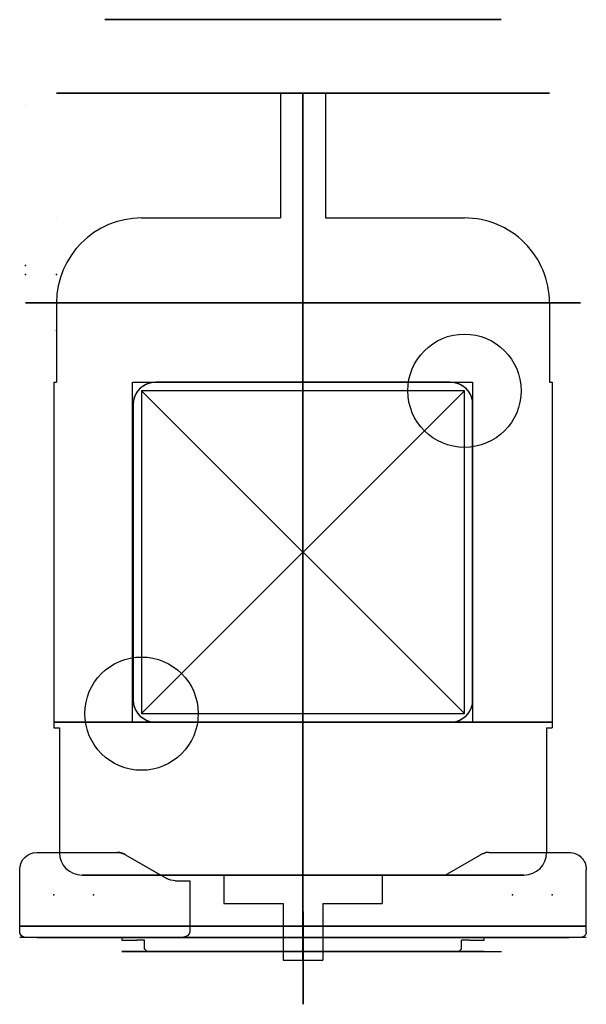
# Model space of a CAD drawing. Header units: centimetres. Extents: x -5 to 5, y -0.5 to 16.9.
import ezdxf

# ---------------------------------------------------------------- set-up
doc = ezdxf.new("R2010")
doc.units = ezdxf.units.CM
doc.header["$MEASUREMENT"] = 0
for name, color, linetype in [('', 7, 'Continuous'), ('1220013150_02_Kupplungshülse_G2_Motor v2_Sketch1', 7, 'Continuous'), ('1220053100_00_G23_G27_Zwischenflansch_Motoranbau v3_Sketch2', 7, 'Continuous'), ('1220053100_00_G23_G27_Zwischenflansch_Motoranbau v3_Sketch4', 7, 'Continuous'), ('1220053100_00_G23_G27_Zwischenflansch_Motoranbau v3_Sketch5', 7, 'Continuous'), ('1220053100_00_G23_G27_Zwischenflansch_Motoranbau v3_Sketch6', 7, 'Continuous'), ('1220053100_00_G23_G27_Zwischenflansch_Motoranbau v3_Sketch7', 7, 'Continuous'), ('1931000017 RDR12x25x5 DIN3760 Radialdichtring v2_Sketch1', 7, 'Continuous')]:
    doc.layers.add(name, color=color, linetype=linetype)

# ---------------------------------------------------------------- blocks, each defined once
blk = doc.blocks.new('1220053100_00_G23_G27_Zwischenflansch_Motoranbauv3')
at = {"layer": '1220053100_00_G23_G27_Zwischenflansch_Motoranbau v3_Sketch2'}
for p, q in [((2.9, 4.4, -0.2), (-2.9, 4.4, -0.2)), ((-3.2, -3.4, -0.2), (-3.2, 4.1, -0.2)), ((3.2, -3.4, -0.2), (3.2, 4.1, -0.2)), ((-0.976, -3.6, -0.2), (0.976, -3.6, -0.2)), ((-5, -4.75, -0.2), (-5, -3.8, -0.2)), ((-4.7, -3.7, -0.2), (-4.9, -3.7, -0.2)), ((-4.7, -3.7, -0.2), (-3.5, -3.7, -0.2)), ((-2.221, -4.721, -0.2), (-1.188, -3.688, -0.2)), ((2.221, -4.721, -0.2), (1.188, -3.688, -0.2)), ((3.5, -3.7, -0.2), (4.7, -3.7, -0.2)), ((4.9, -3.7, -0.2), (4.7, -3.7, -0.2)), ((5, -4.75, -0.2), (5, -3.8, -0.2)), ((5, -4.5, -0.2), (-5, -4.5, -0.2)), ((-5, -4.5, -0.2), (-5, -4.75, -0.2)), ((5, -4.75, -0.2), (5, -4.5, -0.2)), ((-4.7, -4.75, -0.2), (-5, -4.75, -0.2)), ((-5, -4.75, -0.2), (5, -4.75, -0.2)), ((-4.7, -4.75, -0.2), (-3.28, -4.75, -0.2)), ((-3.13, -4.75, -0.2), (-3.28, -4.75, -0.2)), ((-2.404, -4.75, -0.2), (-3.13, -4.75, -0.2)), ((-2.404, -4.75, -0.2), (-2.291, -4.75, -0.2)), ((2.291, -4.75, -0.2), (2.404, -4.75, -0.2)), ((3.13, -4.75, -0.2), (2.404, -4.75, -0.2)), ((3.28, -4.75, -0.2), (3.13, -4.75, -0.2)), ((3.28, -4.75, -0.2), (4.7, -4.75, -0.2)), ((5, -4.75, -0.2), (4.7, -4.75, -0.2))]:
    blk.add_line(p, q, dxfattribs=at)
blk.add_circle((0, 0, -0.2), 1, dxfattribs=at)
for centre, radius, start, end in [((-2.9, 4.1, -0.2), 0.3, 90, 180), ((2.9, 4.1, -0.2), 0.3, 0, 90), ((-3.5, -3.4, -0.2), 0.3, 270, 360), ((3.5, -3.4, -0.2), 0.3, 180, 270), ((-0.976, -3.9, -0.2), 0.3, 90, 135), ((0.976, -3.9, -0.2), 0.3, 45, 90), ((-4.9, -3.8, -0.2), 0.1, 90, 180), ((4.9, -3.8, -0.2), 0.1, 0, 90), ((-2.291, -4.65, -0.2), 0.1, 292.2294, 315), ((2.291, -4.65, -0.2), 0.1, 225, 247.7706)]:
    blk.add_arc(centre, radius, start, end, dxfattribs=at)
for points, knots in [([(-2.254, -4.743, -0.2), (-2.255, -4.743, -0.2), (-2.257, -4.744, -0.2), (-2.258, -4.744, -0.2), (-2.26, -4.745, -0.2), (-2.261, -4.745, -0.2), (-2.263, -4.746, -0.2), (-2.264, -4.746, -0.2), (-2.266, -4.747, -0.2), (-2.267, -4.747, -0.2), (-2.269, -4.747, -0.2), (-2.271, -4.748, -0.2), (-2.272, -4.748, -0.2), (-2.275, -4.749, -0.2), (-2.279, -4.749, -0.2), (-2.282, -4.75, -0.2), (-2.283, -4.75, -0.2), (-2.285, -4.75, -0.2), (-2.287, -4.75, -0.2), (-2.288, -4.75, -0.2), (-2.29, -4.75, -0.2), (-2.291, -4.75, -0.2)], [0, 0, 0, 0, 0.0487028, 0.0487028, 0.0487028, 0.097305, 0.097305, 0.097305, 0.1459186, 0.1459186, 0.1459186, 0.1945673, 0.1945673, 0.1945673, 0.2917658, 0.2917658, 0.2917658, 0.3403809, 0.3403809, 0.3403809, 0.3889782, 0.3889782, 0.3889782, 0.3889782]), ([(2.291, -4.75, -0.2), (2.29, -4.75, -0.2), (2.288, -4.75, -0.2), (2.287, -4.75, -0.2), (2.285, -4.75, -0.2), (2.283, -4.75, -0.2), (2.282, -4.75, -0.2), (2.279, -4.749, -0.2), (2.275, -4.749, -0.2), (2.272, -4.748, -0.2), (2.271, -4.748, -0.2), (2.269, -4.747, -0.2), (2.267, -4.747, -0.2), (2.266, -4.747, -0.2), (2.264, -4.746, -0.2), (2.263, -4.746, -0.2), (2.261, -4.745, -0.2), (2.26, -4.745, -0.2), (2.258, -4.744, -0.2), (2.257, -4.744, -0.2), (2.255, -4.743, -0.2), (2.254, -4.743, -0.2)], [0, 0, 0, 0, 0.0485906, 0.0485906, 0.0485906, 0.0972115, 0.0972115, 0.0972115, 0.1944135, 0.1944135, 0.1944135, 0.2430523, 0.2430523, 0.2430523, 0.2916554, 0.2916554, 0.2916554, 0.3402781, 0.3402781, 0.3402781, 0.3889782, 0.3889782, 0.3889782, 0.3889782])]:
    blk.add_open_spline(points, degree=3, knots=knots, dxfattribs=at)
blk.add_point((0, 0.141, -0.2), dxfattribs=at)
at = {"layer": '1220053100_00_G23_G27_Zwischenflansch_Motoranbau v3_Sketch4'}
for p, q in [((0, 0, 0.25), (0, 4.649, 0.25)), ((-0.23, 3.744, 0.25), (-2.93, 2.344, 0.25)), ((2.93, 2.344, 0.25), (0.23, 3.744, 0.25)), ((-3.2, 1.9, 0.25), (-3.2, -1.9, 0.25)), ((3.2, -1.9, 0.25), (3.2, 1.9, 0.25)), ((0, 0, 0.25), (3.506, 0, 0.25)), ((-2.894, -2.361, 0.25), (-1.283, -3.041, 0.25)), ((1.283, -3.041, 0.25), (2.894, -2.361, 0.25))]:
    blk.add_line(p, q, dxfattribs=at)
for radius in [2.8, 1.9, 1.25, 1]:
    blk.add_circle((0, 0, 0.25), radius, dxfattribs=at)
for centre, radius, start, end in [((0, 3.3, 0.25), 0.5, 62.5924, 117.4076), ((-2.7, 1.9, 0.25), 0.5, 117.4076, 180), ((2.7, 1.9, 0.25), 0.5, 0, 62.5924), ((-2.7, -1.9, 0.25), 0.5, 180, 247.1291), ((2.7, -1.9, 0.25), 0.5, 292.8709, 360), ((0, 0, 0.25), 3.3, 247.1291, 292.8709)]:
    blk.add_arc(centre, radius, start, end, dxfattribs=at)
for p in [(0, 3.3, 0.25), (0, 1.9, 0.25), (-1.9, 0, 0.25), (0, 0, 0.25), (1.9, 0, 0.25), (-2.7, -1.9, 0.25), (0, -1.9, 0.25), (2.7, -1.9, 0.25)]:
    blk.add_point(p, dxfattribs=at)
at = {"layer": '1220053100_00_G23_G27_Zwischenflansch_Motoranbau v3_Sketch5', "extrusion": (0, 0, -1)}
for centre, radius in [((0, 0, 1.1), 2.7), ((0, 1.9, 1.1), 0.225), ((0, 0, 1.1), 1.4), ((0, 0, 1.1), 1.25), ((1.9, 0, 1.1), 0.225), ((-1.9, 0, 1.1), 0.225), ((0, -1.9, 1.1), 0.225)]:
    blk.add_circle(centre, radius, dxfattribs=at)
at = {"layer": '1220053100_00_G23_G27_Zwischenflansch_Motoranbau v3_Sketch5'}
blk.add_point((0, 0, -1.1), dxfattribs=at)
at = {"layer": '1220053100_00_G23_G27_Zwischenflansch_Motoranbau v3_Sketch6'}
for p, q in [((-5, -4.5, -0.1), (-5, -4.5, -1.2)), ((-5, -4.5, -0.1), (-5, -4.5, -1.2)), ((-2.141, -4.5), (-4.9, -4.5)), ((-3.5, -4.5), (-4.9, -4.5)), ((-4.7, -4.5, -1.5), (-3.28, -4.5, -1.5)), ((-4.7, -4.5, -1.5), (-3.28, -4.5, -1.5)), ((-3.2, -4.5), (-3.5, -4.5)), ((-3.2, -4.5, 0.05), (-3.127, -4.5, 0.05)), ((-3.2, -4.5), (-3.2, -4.5, 0.05)), ((-3.13, -4.5, -1.46), (-2.507, -4.5, -1.1)), ((-3.13, -4.5, -1.46), (-2.404, -4.5, -1.04)), ((-3.127, -4.5, 0.05), (-2.93, -4.5, 0.05)), ((-2.8, -4.5, 0.05), (-2.93, -4.5, 0.05)), ((-2.75, -4.5, 0.25), (-2.8, -4.5, 0.2)), ((-2.8, -4.5, 0.2), (-2.8, -4.5, 0.05)), ((-2.75, -4.5, 0.25), (2.75, -4.5, 0.25)), ((2.507, -4.5, -1.1), (-2.507, -4.5, -1.1)), ((-2.254, -4.5, -1), (-2, -4.5, -1)), ((-2, -4.5, -1), (-2, -4.5, -0.1)), ((0, -4.5), (0, -4.5, -1.55)), ((2.507, -4.5, -1.1), (3.13, -4.5, -1.46)), ((2.75, -4.5, 0.25), (2.8, -4.5, 0.2)), ((2.93, -4.5, 0.05), (2.8, -4.5, 0.05)), ((2.8, -4.5, 0.2), (2.8, -4.5, 0.05)), ((2.93, -4.5, 0.05), (3.127, -4.5, 0.05)), ((3.127, -4.5, 0.05), (3.2, -4.5, 0.05)), ((3.5, -4.5), (3.2, -4.5)), ((3.2, -4.5, 0.05), (3.2, -4.5)), ((3.28, -4.5, -1.5), (4.7, -4.5, -1.5)), ((4.9, -4.5), (3.5, -4.5)), ((5, -4.5, -0.1), (5, -4.5, -1.2))]:
    blk.add_line(p, q, dxfattribs=at)
at = {"layer": '1220053100_00_G23_G27_Zwischenflansch_Motoranbau v3_Sketch6', "extrusion": (0, -1, 0)}
for centre, radius, start, end in [((-4.7, -1.2, 4.5), 0.3, 180, 270), ((-4.7, -1.2, 4.5), 0.3, 180, 270), ((-4.9, -0.1, 4.5), 0.1, 90, 180), ((-4.9, -0.1, 4.5), 0.1, 135, 180), ((-4.9, -0.1, 4.5), 0.1, 90, 135), ((-3.28, -1.2, 4.5), 0.3, 270, 300), ((-2.254, -1.3, 4.5), 0.3, 90, 120), ((4.7, -1.2, 4.5), 0.3, 270, 0), ((4.9, -0.1, 4.5), 0.1, 45, 90), ((4.9, -0.1, 4.5), 0.1, 0, 45)]:
    blk.add_arc(centre, radius, start, end, dxfattribs=at)
blk.add_ellipse((-2.141, -4.5, -0.1), major_axis=(-0.141, 0), ratio=0.707107, start_param=3.141593, end_param=4.712389, dxfattribs=at)
at = {"layer": '1220053100_00_G23_G27_Zwischenflansch_Motoranbau v3_Sketch6', "extrusion": (0, 1, 0)}
for points, knots in [([(-3.203, -4.5, -1.49), (-3.206, -4.5, -1.491), (-3.209, -4.5, -1.491), (-3.212, -4.5, -1.492), (-3.216, -4.5, -1.493), (-3.219, -4.5, -1.494), (-3.222, -4.5, -1.494), (-3.228, -4.5, -1.496), (-3.235, -4.5, -1.497), (-3.241, -4.5, -1.497), (-3.248, -4.5, -1.498), (-3.254, -4.5, -1.499), (-3.261, -4.5, -1.499), (-3.267, -4.5, -1.5), (-3.274, -4.5, -1.5), (-3.28, -4.5, -1.5)], [0, 0, 0, 0, 0.112639, 0.112639, 0.112639, 0.2251771, 0.2251771, 0.2251771, 0.4503213, 0.4503213, 0.4503213, 0.675412, 0.675412, 0.675412, 0.9005274, 0.9005274, 0.9005274, 0.9005274]), ([(-3.13, -4.5, -1.46), (-3.136, -4.5, -1.463), (-3.142, -4.5, -1.466), (-3.148, -4.5, -1.469), (-3.153, -4.5, -1.472), (-3.159, -4.5, -1.475), (-3.165, -4.5, -1.477), (-3.171, -4.5, -1.48), (-3.178, -4.5, -1.482), (-3.184, -4.5, -1.484), (-3.19, -4.5, -1.486), (-3.196, -4.5, -1.488), (-3.203, -4.5, -1.49)], [0, 0, 0, 0, 0.2250797, 0.2250797, 0.2250797, 0.4501607, 0.4501607, 0.4501607, 0.6753477, 0.6753477, 0.6753477, 0.9005274, 0.9005274, 0.9005274, 0.9005274]), ([(3.13, -4.5, -1.46), (3.136, -4.5, -1.463), (3.142, -4.5, -1.466), (3.148, -4.5, -1.469), (3.153, -4.5, -1.472), (3.159, -4.5, -1.475), (3.165, -4.5, -1.477), (3.171, -4.5, -1.48), (3.178, -4.5, -1.482), (3.184, -4.5, -1.484), (3.19, -4.5, -1.486), (3.196, -4.5, -1.488), (3.203, -4.5, -1.49)], [0, 0, 0, 0, 0.2249598, 0.2249598, 0.2249598, 0.4502972, 0.4502972, 0.4502972, 0.6756042, 0.6756042, 0.6756042, 0.9005274, 0.9005274, 0.9005274, 0.9005274]), ([(3.28, -4.5, -1.5), (3.274, -4.5, -1.5), (3.267, -4.5, -1.5), (3.261, -4.5, -1.499), (3.254, -4.5, -1.499), (3.248, -4.5, -1.498), (3.241, -4.5, -1.497), (3.235, -4.5, -1.497), (3.228, -4.5, -1.496), (3.222, -4.5, -1.494), (3.219, -4.5, -1.494), (3.216, -4.5, -1.493), (3.212, -4.5, -1.492), (3.209, -4.5, -1.491), (3.206, -4.5, -1.491), (3.203, -4.5, -1.49)], [0, 0, 0, 0, 0.2251153, 0.2251153, 0.2251153, 0.4502061, 0.4502061, 0.4502061, 0.6753503, 0.6753503, 0.6753503, 0.7878884, 0.7878884, 0.7878884, 0.9005274, 0.9005274, 0.9005274, 0.9005274])]:
    blk.add_open_spline(points, degree=3, knots=knots, dxfattribs=at)
at = {"layer": '1220053100_00_G23_G27_Zwischenflansch_Motoranbau v3_Sketch6'}
for p in [(-4.4, -4.5, -0.75), (-3.7, -4.5, -0.75), (0, -4.5), (3.7, -4.5, -0.75), (4.4, -4.5, -0.75)]:
    blk.add_point(p, dxfattribs=at)
at = {"layer": '1220053100_00_G23_G27_Zwischenflansch_Motoranbau v3_Sketch7'}
for p, q in [((2.9, 4.4), (-2.9, 4.4)), ((2.9, 4.3), (-2.9, 4.3)), ((-3.2, -3.4), (-3.2, 4.1)), ((-3.1, 4.1), (-3.1, 2.478)), ((3.1, 2.478), (3.1, 4.1)), ((3.2, -3.4), (3.2, 4.1)), ((-2.953, 2.388), (-0.253, 3.788)), ((0.253, 3.788), (2.953, 2.388)), ((-3.723, -3.6), (4.102, -3.6)), ((-0.976, -3.6), (0.976, -3.6)), ((-5, -4.5), (-5, -3.8)), ((-4.7, -3.7), (-4.9, -3.7)), ((-4.7, -3.7), (-3.5, -3.7)), ((-2, -4.5), (-1.188, -3.688)), ((2, -4.5), (1.188, -3.688)), ((3.5, -3.7), (4.7, -3.7)), ((4.9, -3.7), (4.7, -3.7)), ((5, -4.5), (5, -3.8)), ((-4.7, -4.5), (-5, -4.5)), ((-3.28, -4.5), (-4.7, -4.5)), ((-3.13, -4.5), (-3.28, -4.5)), ((-2.404, -4.5), (-3.13, -4.5)), ((-2.254, -4.5), (-2.404, -4.5)), ((-2, -4.5), (-2.254, -4.5)), ((2.254, -4.5), (2, -4.5)), ((2.404, -4.5), (2.254, -4.5)), ((3.13, -4.5), (2.404, -4.5)), ((3.28, -4.5), (3.13, -4.5)), ((4.7, -4.5), (3.28, -4.5)), ((5, -4.5), (4.7, -4.5))]:
    blk.add_line(p, q, dxfattribs=at)
for centre, radius in [((0, 3.3), 0.212), ((0, 1.9), 0.225), ((0, 0), 1.25), ((-1.9, 0), 0.225), ((1.9, 0), 0.225), ((-2.7, -1.9), 0.212), ((0, -1.9), 0.225), ((2.7, -1.9), 0.212)]:
    blk.add_circle(centre, radius, dxfattribs=at)
for centre, radius, start, end in [((-2.9, 4.1), 0.3, 90, 180), ((2.9, 4.1), 0.3, 0, 90), ((-2.9, 4.1), 0.2, 90, 180), ((2.9, 4.1), 0.2, 0, 90), ((0, 3.3), 0.55, 62.5924, 117.4076), ((-3.5, -3.4), 0.3, 270, 360), ((3.5, -3.4), 0.3, 180, 270), ((-0.976, -3.9), 0.3, 90, 135), ((0.976, -3.9), 0.3, 45, 90), ((-4.9, -3.8), 0.1, 90, 180), ((4.9, -3.8), 0.1, 0, 90)]:
    blk.add_arc(centre, radius, start, end, dxfattribs=at)
for points in [[(-3.049, 2.395), (-3.079, 2.413), (-3.1, 2.443), (-3.1, 2.478)], [(3.1, 2.478), (3.1, 2.443), (3.079, 2.413), (3.049, 2.395)], [(-2.953, 2.388), (-2.984, 2.372), (-3.02, 2.378), (-3.049, 2.395)], [(3.049, 2.395), (3.02, 2.378), (2.984, 2.372), (2.953, 2.388)]]:
    blk.add_open_spline(points, degree=3, dxfattribs=at)
blk.add_point((0, 0), dxfattribs=at)
blk = doc.blocks.new('1931000017RDR12x25x5DIN3760Radialdichtringv2')
at = {"layer": '1931000017 RDR12x25x5 DIN3760 Radialdichtring v2_Sketch1'}
for p, q in [((0, 0), (0.1, 0, 0)), ((0, 0, 1.25), (0.5, 0, 1.25)), ((0, 0, 1.15), (0, 0, 1.25)), ((0.1, 0, 1.15), (0, 0, 1.15)), ((0.1, 0, 1.15), (0.4, 0, 1.15)), ((0.4, 0, 0.777), (0.327, 0, 0.65)), ((0.327, 0, 0.65), (0.413, 0, 0.6)), ((0.4, 0, 1.15), (0.4, 0, 0.777)), ((0.5, 0, 0.75), (0.413, 0, 0.6)), ((0.5, 0, 1.25), (0.5, 0, 0.75))]:
    blk.add_line(p, q, dxfattribs=at)
blk.add_point((0, 0), dxfattribs=at)
blk = doc.blocks.new('1220013150_02_Kupplungshülse_G2_Motorv2')
at = {"layer": '1220013150_02_Kupplungshülse_G2_Motor v2_Sketch1'}
for p, q in [((0, 0), (1.63, 0)), ((0.83, 0, 0.6), (0, 0, 0.6)), ((0, 0, 0.6), (0, 0)), ((1.63, 0, 0.55), (0.83, 0, 0.55)), ((0.83, 0, 0.55), (0.83, 0, 0.6)), ((1.63, 0), (1.63, 0, 0.55))]:
    blk.add_line(p, q, dxfattribs=at)
blk.add_point((0, 0), dxfattribs=at)
blk = doc.blocks.new('BG_1222011020_G2_Motoranbau_003kWKopierenv2')
for name, p, rotation in [('1220013150_02_Kupplungshülse_G2_Motorv2', (0.001, 0.995, 3.831), 269.9999999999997), ('1931000017RDR12x25x5DIN3760Radialdichtringv2', (0, 0.275, 3.834), 89.99999999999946)]:
    blk.add_blockref(name, p, dxfattribs=dict(rotation=rotation))
at = {"extrusion": (0, -1, -1.2e-15)}
blk.add_blockref('1220053100_00_G23_G27_Zwischenflansch_Motoranbauv3', (0, 3.834, -0.545), dxfattribs=at)
blk = doc.blocks.new('1220013060_G2_Motor_002_003kW_Dummyv13')
at = {"layer": ''}
for p, q in [((11.6, 4.9, 4.9), (11.6, 4.9, -4.9)), ((15.1, 4.9, 4.9), (15.1, 4.9, -4.9)), ((10.2, 4.4, 5.3), (4.1, 4.4, 5.3)), ((4.1, 4.4, 5.3), (4.1, 4.3, 5.3)), ((4.1, 4.4, 5.8), (4.1, 4.3, 5.8)), ((10.2, 4.4, 5.8), (4.1, 4.4, 5.8)), ((10.2, 4.4, 5.3), (10.2, 4.35, 5.3)), ((10.2, 4.4, 5.8), (10.2, 4.35, 5.8)), ((11.6, 4.35, 5.3), (10.2, 4.35, 5.3)), ((11.6, 4.35, 5.8), (10.2, 4.35, 5.8)), ((11.6, 4.35, 4.35), (11.6, 4.35, -4.35)), ((13.1, 4.35, -2.85), (13.1, 4.35, 2.85)), ((4.1, 4.3, 5.3), (1.9, 4.3, 5.3)), ((4.1, 4.3, 5.8), (1.9, 4.3, 5.8)), ((1.5, 1.4, 5.3), (1.5, 3.9, 5.3)), ((1.5, 1.4, 5.8), (1.5, 3.9, 5.8)), ((16.6, -3.5, -0.25), (16.6, 3.5, -0.25)), ((16.6, 3.5, -0.25), (16.6, 3.5, 0.25)), ((16.6, 3.5, 0.25), (16.6, -3.5, -0.25)), ((16.6, -3.5, 0.25), (16.6, 3.5, -0.25)), ((16.6, 3.5, 0.25), (16.6, -3.5, 0.25)), ((4.2, -2.991, 5.3), (4.2, 3.009, 5.3)), ((4.2, 3.009, 5.3), (10.2, 3.009, 5.3)), ((4.2, 0, 5.3), (4.2, 3, 5.3)), ((4.2, 3, 5.3), (4.2, 3, 3.219)), ((4.6, 3, 5.3), (9.8, 3, 5.3)), ((9.8, 3, 5.3), (4.6, 3, 5.3)), ((9.8, 3, 5.8), (4.6, 3, 5.8)), ((10.2, 3.009, 5.3), (10.2, -2.991, 5.3)), ((4.35, -2.85, 5.8), (10.05, 2.85, 5.8)), ((10.05, 2.85, 5.8), (4.35, 2.85, 5.8)), ((10.05, -2.85, 5.8), (4.35, 2.85, 5.8)), ((4.35, 2.85, 5.8), (4.35, -2.85, 5.8)), ((10.05, -2.85, 5.8), (10.05, 2.85, 5.8)), ((13.1, 2.85, 5.3), (13.1, 0.4, 5.3)), ((13.1, 2.85, 5.8), (13.1, 0.4, 5.8)), ((4.2, -2.6, 5.3), (4.2, 2.6, 5.3)), ((4.2, 2.6, 5.3), (4.2, -2.6, 5.3)), ((4.2, 2.6, 5.8), (4.2, -2.6, 5.8)), ((10.2, -2.6, 5.3), (10.2, 2.6, 5.3)), ((10.2, -2.6, 5.3), (10.2, 2.6, 5.3)), ((10.2, -2.6, 5.8), (10.2, 2.6, 5.8)), ((1, 1.4, 5.3), (1, 0.35, 5.3)), ((1.5, 1.4, 5.3), (1, 1.4, 5.3)), ((1, 1.4, 5.8), (1, 0.35, 5.8)), ((1.5, 1.4, 5.8), (1, 1.4, 5.8)), ((0, 0.35, 5.3), (0, -0.35, 5.3)), ((1, 0.35, 5.3), (0, 0.35, 5.3)), ((1, 0.35, 5.8), (0, 0.35, 5.8)), ((0, 0.35, 5.8), (0, -0.35, 5.8)), ((15.3, 0.4, 5.3), (13.1, 0.4, 5.3)), ((15.3, 0.4, 5.8), (13.1, 0.4, 5.8)), ((15.3, 0.4, 5.3), (15.3, -0.4, 5.3)), ((15.3, 0.4, 5.8), (15.3, -0.4, 5.8)), ((16.6, -0.25, 3.5), (16.6, 0.25, -3.5)), ((16.6, -0.25, 3.5), (16.6, 0.25, 3.5)), ((16.6, 0.25, 3.5), (16.6, -0.25, -3.5)), ((16.6, 0.25, 3.5), (16.6, 0.25, -3.5)), ((16.6, 0.25, -3.5), (16.6, -0.25, -3.5)), ((0, 0), (0, 0, 0.35)), ((0, 0, 0.35), (1, 0, 0.35)), ((12.6, 0), (0, 0)), ((1, 0, 1.4), (1.5, 0, 1.4)), ((1, 0, 0.35), (1, 0, 1.4)), ((1.5, 0, 4.3), (4.1, 0, 4.3)), ((1.5, 0, 1.4), (1.5, 0, 4.3)), ((1.5, 0), (1.5, 0, 4.035)), ((4.1, 0, 4.4), (10.2, 0, 4.4)), ((4.1, 0, 4.3), (4.1, 0, 4.4)), ((10.2, 0, 4.35), (13.1, 0, 4.35)), ((10.2, 0, 4.4), (10.2, 0, 4.35)), ((15.3, 0), (12.6, 0)), ((13.1, 0, 0.4), (15.3, 0, 0.4)), ((13.1, 0, 4.35), (13.1, 0, 0.4)), ((15.3, 0.104, 3.849), (15.3, -0.076, 3.849)), ((15.3, -0.076, 1.349), (15.3, 0.104, 1.349)), ((15.3, 0.104, 3.849), (15.3, -0.076, 1.349)), ((15.3, -0.076, 3.849), (15.3, 0.104, 1.349)), ((15.3, 0.104, 1.349), (15.3, 0.104, 3.849)), ((15.3, 0, 0.4), (15.3, 0)), ((4.2, 0), (4.2, 0, 7.262)), ((4.2, 0, 5.3), (4.2, -3, 5.3)), ((15.3, -0.076, 3.849), (15.3, -0.076, 1.349)), ((16.6, -0.25, -3.5), (16.6, -0.25, 3.5)), ((1, -0.35, 5.3), (0, -0.35, 5.3)), ((1, -0.35, 5.8), (0, -0.35, 5.8)), ((1, -0.35, 5.3), (1, -1.4, 5.3)), ((1, -0.35, 5.8), (1, -1.4, 5.8)), ((15.3, -0.4, 5.3), (13.1, -0.4, 5.3)), ((13.1, -0.4, 5.3), (13.1, -2.85, 5.3)), ((13.1, -0.4, 5.8), (13.1, -2.85, 5.8)), ((15.3, -0.4, 5.8), (13.1, -0.4, 5.8)), ((1.5, -1.4, 5.3), (1, -1.4, 5.3)), ((1.5, -1.4, 5.8), (1, -1.4, 5.8)), ((1.5, -3.9, 5.3), (1.5, -1.4, 5.3)), ((1.5, -3.9, 5.8), (1.5, -1.4, 5.8)), ((4.35, -2.85, 5.8), (10.05, -2.85, 5.8)), ((10.2, -2.991, 5.3), (4.2, -2.991, 5.3)), ((4.2, -3, 5.3), (4.2, -3, 3.219)), ((4.518, -2.991, 5.8), (9.882, -2.991, 5.8)), ((4.6, -3, 5.3), (9.8, -3, 5.3)), ((4.6, -3, 5.3), (9.8, -3, 5.3)), ((16.6, -3.5, 0.25), (16.6, -3.5, -0.25)), ((4.1, -4.3, 5.3), (1.9, -4.3, 5.3)), ((4.1, -4.3, 5.8), (1.9, -4.3, 5.8)), ((4.1, -4.3, 5.3), (4.1, -4.4, 5.3)), ((4.1, -4.3, 5.8), (4.1, -4.4, 5.8)), ((10.2, -4.4, 5.3), (4.1, -4.4, 5.3)), ((10.2, -4.4, 5.8), (4.1, -4.4, 5.8)), ((11.6, -4.35, 5.3), (10.2, -4.35, 5.3)), ((10.2, -4.35, 5.3), (10.2, -4.4, 5.3)), ((10.2, -4.35, 5.8), (10.2, -4.4, 5.8)), ((11.6, -4.35, 5.8), (10.2, -4.35, 5.8))]:
    blk.add_line(p, q, dxfattribs=at)
at = {"layer": '', "extrusion": (1, 0, 0)}
for centre, radius in [((0, 0, 11.6), 4.9), ((0, 0, 11.6), 4.35), ((0, 0, 15.3), 4.35), ((0, 0, 15.3), 3.85), ((0, 0, 16.6), 3.4), ((0, 0, 15.3), 3), ((0, 0, 16.6), 3), ((0, 0, 11.6), 2.85), ((0, 0, 11.6), 2.85), ((0, 0, 16.6), 2.65), ((0, 0, 16.6), 2.25), ((0, 0, 16.6), 1.85), ((0, 0, 16.6), 1.45), ((0, 0, 16.6), 1.05), ((0, 0, 15.3), 0.6), ((0, 0, 11.6), 0.4), ((0, 0, 11.6), 0.4), ((0, 0, 11.6), 0.4), ((0, 0, 15.3), 0.4), ((0, 0, 15.3), 0.4), ((0, 0, 15.3), 0.4), ((0, 0, 16.6), 0.35)]:
    blk.add_circle(centre, radius, dxfattribs=at)
at = {"layer": '', "extrusion": (-1, 0, 0)}
for centre, radius in [((0, 0, -4.2), 4.4), ((0, 0, -1.5), 3.9), ((0, 0, -1.5), 1.9), ((0, 0, -1.5), 1.4)]:
    blk.add_circle(centre, radius, dxfattribs=at)
at = {"layer": ''}
for centre in [(4.35, 2.85, 5.8), (10.05, -2.85, 5.8)]:
    blk.add_circle(centre, 1, dxfattribs=at)
for centre, radius, start, end in [((11.6, 2.85, 5.3), 1.5, 0, 90), ((11.6, 2.85, 5.8), 1.5, 0, 90), ((1.9, 3.9, 5.3), 0.4, 90, 180), ((1.9, 3.9, 5.8), 0.4, 90, 180), ((4.6, 2.6, 5.3), 0.4, 90, 180), ((9.8, 2.6, 5.3), 0.4, 0, 90), ((4.6, -2.6, 5.3), 0.4, 180, 270), ((9.8, -2.6, 5.3), 0.4, 270, 360), ((11.6, -2.85, 5.3), 1.5, 270, 0), ((11.6, -2.85, 5.8), 1.5, 270, 0), ((1.9, -3.9, 5.3), 0.4, 180, 270), ((1.9, -3.9, 5.8), 0.4, 180, 270)]:
    blk.add_arc(centre, radius, start, end, dxfattribs=at)
at = {"layer": '', "extrusion": (1, 0, 0)}
for points in [[(11.6, 4.19), (11.6, 4.19, 0.005), (11.6, 4.19, 0.01), (11.6, 4.191, 0.036), (11.6, 4.193, 0.056), (11.6, 4.202, 0.096), (11.6, 4.208, 0.114), (11.6, 4.222, 0.146), (11.6, 4.231, 0.158), (11.6, 4.249, 0.173), (11.6, 4.257, 0.176), (11.6, 4.274, 0.173), (11.6, 4.281, 0.166), (11.6, 4.293, 0.146), (11.6, 4.298, 0.132), (11.6, 4.307, 0.098), (11.6, 4.31, 0.078), (11.6, 4.314, 0.036), (11.6, 4.315, 0.014), (11.6, 4.314, -0.03), (11.6, 4.313, -0.051), (11.6, 4.308, -0.09), (11.6, 4.305, -0.108), (11.6, 4.296, -0.139), (11.6, 4.29, -0.152), (11.6, 4.276, -0.171), (11.6, 4.268, -0.175), (11.6, 4.251, -0.175), (11.6, 4.242, -0.169), (11.6, 4.225, -0.149), (11.6, 4.217, -0.135), (11.6, 4.203, -0.101), (11.6, 4.198, -0.082), (11.6, 4.191, -0.041), (11.6, 4.19, -0.021), (11.6, 4.19)], [(15.3, 4.19), (15.3, 4.19, 0.005), (15.3, 4.19, 0.01), (15.3, 4.191, 0.036), (15.3, 4.193, 0.056), (15.3, 4.202, 0.096), (15.3, 4.208, 0.114), (15.3, 4.222, 0.146), (15.3, 4.231, 0.158), (15.3, 4.249, 0.173), (15.3, 4.257, 0.176), (15.3, 4.274, 0.173), (15.3, 4.281, 0.166), (15.3, 4.293, 0.146), (15.3, 4.298, 0.132), (15.3, 4.307, 0.098), (15.3, 4.31, 0.078), (15.3, 4.314, 0.036), (15.3, 4.315, 0.014), (15.3, 4.314, -0.03), (15.3, 4.313, -0.051), (15.3, 4.308, -0.09), (15.3, 4.305, -0.108), (15.3, 4.296, -0.139), (15.3, 4.29, -0.152), (15.3, 4.276, -0.171), (15.3, 4.268, -0.175), (15.3, 4.251, -0.175), (15.3, 4.242, -0.169), (15.3, 4.225, -0.149), (15.3, 4.217, -0.135), (15.3, 4.203, -0.101), (15.3, 4.198, -0.082), (15.3, 4.191, -0.041), (15.3, 4.19, -0.021), (15.3, 4.19)], [(11.6, -2.095, 3.628), (11.6, -2.099, 3.626), (11.6, -2.103, 3.623), (11.6, -2.126, 3.611), (11.6, -2.145, 3.603), (11.6, -2.184, 3.591), (11.6, -2.202, 3.587), (11.6, -2.237, 3.584), (11.6, -2.252, 3.585), (11.6, -2.274, 3.593), (11.6, -2.281, 3.599), (11.6, -2.286, 3.615), (11.6, -2.284, 3.624), (11.6, -2.273, 3.645), (11.6, -2.263, 3.657), (11.6, -2.238, 3.681), (11.6, -2.223, 3.693), (11.6, -2.188, 3.718), (11.6, -2.17, 3.729), (11.6, -2.131, 3.751), (11.6, -2.112, 3.761), (11.6, -2.076, 3.776), (11.6, -2.059, 3.782), (11.6, -2.028, 3.79), (11.6, -2.013, 3.792), (11.6, -1.99, 3.789), (11.6, -1.982, 3.784), (11.6, -1.974, 3.769), (11.6, -1.974, 3.759), (11.6, -1.983, 3.734), (11.6, -1.991, 3.719), (11.6, -2.014, 3.691), (11.6, -2.028, 3.676), (11.6, -2.06, 3.65), (11.6, -2.077, 3.639), (11.6, -2.095, 3.628)], [(11.6, -2.095, -3.628), (11.6, -2.091, -3.631), (11.6, -2.086, -3.633), (11.6, -2.064, -3.647), (11.6, -2.048, -3.659), (11.6, -2.018, -3.686), (11.6, -2.005, -3.701), (11.6, -1.985, -3.729), (11.6, -1.979, -3.743), (11.6, -1.974, -3.766), (11.6, -1.976, -3.775), (11.6, -1.987, -3.787), (11.6, -1.996, -3.79), (11.6, -2.021, -3.791), (11.6, -2.035, -3.788), (11.6, -2.069, -3.779), (11.6, -2.087, -3.772), (11.6, -2.126, -3.754), (11.6, -2.145, -3.744), (11.6, -2.183, -3.721), (11.6, -2.201, -3.709), (11.6, -2.232, -3.686), (11.6, -2.246, -3.674), (11.6, -2.268, -3.651), (11.6, -2.277, -3.639), (11.6, -2.286, -3.618), (11.6, -2.286, -3.609), (11.6, -2.277, -3.594), (11.6, -2.268, -3.589), (11.6, -2.242, -3.584), (11.6, -2.225, -3.584), (11.6, -2.189, -3.59), (11.6, -2.17, -3.595), (11.6, -2.131, -3.609), (11.6, -2.113, -3.618), (11.6, -2.095, -3.628)], [(15.3, -2.095, -3.628), (15.3, -2.091, -3.631), (15.3, -2.086, -3.633), (15.3, -2.064, -3.647), (15.3, -2.048, -3.659), (15.3, -2.018, -3.686), (15.3, -2.005, -3.701), (15.3, -1.985, -3.729), (15.3, -1.979, -3.743), (15.3, -1.974, -3.766), (15.3, -1.976, -3.775), (15.3, -1.987, -3.787), (15.3, -1.996, -3.79), (15.3, -2.021, -3.791), (15.3, -2.035, -3.788), (15.3, -2.069, -3.779), (15.3, -2.087, -3.772), (15.3, -2.126, -3.754), (15.3, -2.145, -3.744), (15.3, -2.183, -3.721), (15.3, -2.201, -3.709), (15.3, -2.232, -3.686), (15.3, -2.246, -3.674), (15.3, -2.268, -3.651), (15.3, -2.277, -3.639), (15.3, -2.286, -3.618), (15.3, -2.286, -3.609), (15.3, -2.277, -3.594), (15.3, -2.268, -3.589), (15.3, -2.242, -3.584), (15.3, -2.225, -3.584), (15.3, -2.189, -3.59), (15.3, -2.17, -3.595), (15.3, -2.131, -3.609), (15.3, -2.113, -3.618), (15.3, -2.095, -3.628)], [(15.3, -2.095, 3.628), (15.3, -2.099, 3.626), (15.3, -2.103, 3.623), (15.3, -2.126, 3.611), (15.3, -2.145, 3.603), (15.3, -2.184, 3.591), (15.3, -2.202, 3.587), (15.3, -2.237, 3.584), (15.3, -2.252, 3.585), (15.3, -2.274, 3.593), (15.3, -2.281, 3.599), (15.3, -2.286, 3.615), (15.3, -2.284, 3.624), (15.3, -2.273, 3.645), (15.3, -2.263, 3.657), (15.3, -2.238, 3.681), (15.3, -2.223, 3.693), (15.3, -2.188, 3.718), (15.3, -2.17, 3.729), (15.3, -2.131, 3.751), (15.3, -2.112, 3.761), (15.3, -2.076, 3.776), (15.3, -2.059, 3.782), (15.3, -2.028, 3.79), (15.3, -2.013, 3.792), (15.3, -1.99, 3.789), (15.3, -1.982, 3.784), (15.3, -1.974, 3.769), (15.3, -1.974, 3.759), (15.3, -1.983, 3.734), (15.3, -1.991, 3.719), (15.3, -2.014, 3.691), (15.3, -2.028, 3.676), (15.3, -2.06, 3.65), (15.3, -2.077, 3.639), (15.3, -2.095, 3.628)]]:
    blk.add_open_spline(points, degree=3, knots=[-1.135961, -1.135961, -1.135961, -1.135961, -1.121313, -1.121313, -1.057907, -1.057907, -0.987782, -0.987782, -0.910867, -0.910867, -0.834778, -0.834778, -0.76288, -0.76288, -0.694527, -0.694527, -0.625925, -0.625925, -0.56037, -0.56037, -0.494399, -0.494399, -0.431387, -0.431387, -0.359424, -0.359424, -0.283506, -0.283506, -0.206545, -0.206545, -0.130687, -0.130687, -0.062518, -0.062518, 0, 0, 0, 0], dxfattribs=at)
at = {"layer": ''}
for points, knots in [([(4.6, 3, 5.3), (4.55, 3, 5.3), (4.498, 2.99, 5.3), (4.405, 2.953, 5.3), (4.364, 2.926, 5.3), (4.29, 2.859, 5.3), (4.256, 2.812, 5.3), (4.211, 2.709, 5.3), (4.2, 2.653, 5.3), (4.2, 2.6, 5.3)], [2.7160045, 2.7160045, 2.7160045, 2.7160045, 2.8667006, 2.8667006, 3.0173967, 3.0173967, 3.2134814, 3.2134814, 3.409566, 3.409566, 3.409566, 3.409566]), ([(4.6, 3, 5.8), (4.55, 3, 5.8), (4.498, 2.99, 5.8), (4.405, 2.953, 5.8), (4.364, 2.926, 5.8), (4.29, 2.859, 5.8), (4.256, 2.812, 5.8), (4.211, 2.709, 5.8), (4.2, 2.653, 5.8), (4.2, 2.6, 5.8)], [2.7160045, 2.7160045, 2.7160045, 2.7160045, 2.8667006, 2.8667006, 3.0173967, 3.0173967, 3.2134814, 3.2134814, 3.409566, 3.409566, 3.409566, 3.409566]), ([(10.2, 2.6, 5.3), (10.2, 2.653, 5.3), (10.189, 2.709, 5.3), (10.144, 2.812, 5.3), (10.11, 2.859, 5.3), (10.036, 2.926, 5.3), (9.995, 2.953, 5.3), (9.902, 2.99, 5.3), (9.85, 3, 5.3), (9.8, 3, 5.3)], [0.6644407, 0.6644407, 0.6644407, 0.6644407, 0.8605253, 0.8605253, 1.05661, 1.05661, 1.2073061, 1.2073061, 1.3580022, 1.3580022, 1.3580022, 1.3580022]), ([(10.2, 2.6, 5.8), (10.2, 2.653, 5.8), (10.189, 2.709, 5.8), (10.144, 2.812, 5.8), (10.11, 2.859, 5.8), (10.036, 2.926, 5.8), (9.995, 2.953, 5.8), (9.902, 2.99, 5.8), (9.85, 3, 5.8), (9.8, 3, 5.8)], [0.6644407, 0.6644407, 0.6644407, 0.6644407, 0.8605253, 0.8605253, 1.05661, 1.05661, 1.2073061, 1.2073061, 1.3580022, 1.3580022, 1.3580022, 1.3580022]), ([(4.2, -2.6, 5.3), (4.2, -2.653, 5.3), (4.211, -2.709, 5.3), (4.256, -2.812, 5.3), (4.29, -2.859, 5.3), (4.364, -2.926, 5.3), (4.405, -2.953, 5.3), (4.498, -2.99, 5.3), (4.55, -3, 5.3), (4.6, -3, 5.3)], [0.6644407, 0.6644407, 0.6644407, 0.6644407, 0.8605253, 0.8605253, 1.05661, 1.05661, 1.2073061, 1.2073061, 1.3580022, 1.3580022, 1.3580022, 1.3580022]), ([(4.2, -2.6, 5.8), (4.2, -2.653, 5.8), (4.211, -2.709, 5.8), (4.256, -2.812, 5.8), (4.29, -2.859, 5.8), (4.364, -2.926, 5.8), (4.405, -2.953, 5.8), (4.473, -2.98, 5.8), (4.495, -2.987, 5.8), (4.518, -2.991, 5.8)], [0.6644407, 0.6644407, 0.6644407, 0.6644407, 0.8605253, 0.8605253, 1.05661, 1.05661, 1.2073061, 1.2073061, 1.2765027, 1.2765027, 1.2765027, 1.2765027]), ([(9.8, -3, 5.3), (9.85, -3, 5.3), (9.902, -2.99, 5.3), (9.995, -2.953, 5.3), (10.036, -2.926, 5.3), (10.11, -2.859, 5.3), (10.144, -2.812, 5.3), (10.189, -2.709, 5.3), (10.2, -2.653, 5.3), (10.2, -2.6, 5.3)], [1.3580022, 1.3580022, 1.3580022, 1.3580022, 1.5086984, 1.5086984, 1.6593945, 1.6593945, 1.8554791, 1.8554791, 2.0515638, 2.0515638, 2.0515638, 2.0515638]), ([(9.882, -2.991, 5.8), (9.905, -2.987, 5.8), (9.927, -2.98, 5.8), (9.995, -2.953, 5.8), (10.036, -2.926, 5.8), (10.11, -2.859, 5.8), (10.144, -2.812, 5.8), (10.189, -2.709, 5.8), (10.2, -2.653, 5.8), (10.2, -2.6, 5.8)], [1.4395018, 1.4395018, 1.4395018, 1.4395018, 1.5086984, 1.5086984, 1.6593945, 1.6593945, 1.8554791, 1.8554791, 2.0515638, 2.0515638, 2.0515638, 2.0515638])]:
    blk.add_open_spline(points, degree=3, knots=knots, dxfattribs=at)
for p in [(12.1, 4.9), (12.261, 4.9), (11.111, 4.35), (12.1, 4.35), (1.5, 1.9), (0, 0), (0, 0, 5.3), (0, 0, 5.8), (1.5, 0, 1.9), (1.5, 0), (1.5, 0, -1.9), (7.2, 0, 5.8), (15.3, 0.014, 2.599), (15.3, 0), (16.6, 0), (16.6, 0), (16.6, 0), (4.2, 0), (11.6, 0), (1.5, -1.9)]:
    blk.add_point(p, dxfattribs=at)
blk = doc.blocks.new('BG_1222013060_G2_Motor_003kW_KK_Cv7')
at = {"rotation": 90.00000000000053}
blk.add_blockref('1220013060_G2_Motor_002_003kW_Dummyv13', (0, 0.145, 3.834), dxfattribs=at)

msp = doc.modelspace()

# ---------------------------------------------------------------- block references
for name in ['BG_1222013060_G2_Motor_003kW_KK_Cv7', 'BG_1222011020_G2_Motoranbau_003kWKopierenv2']:
    msp.add_blockref(name, (0, 0.145, 3.834))

doc.saveas('drawing.dxf')
